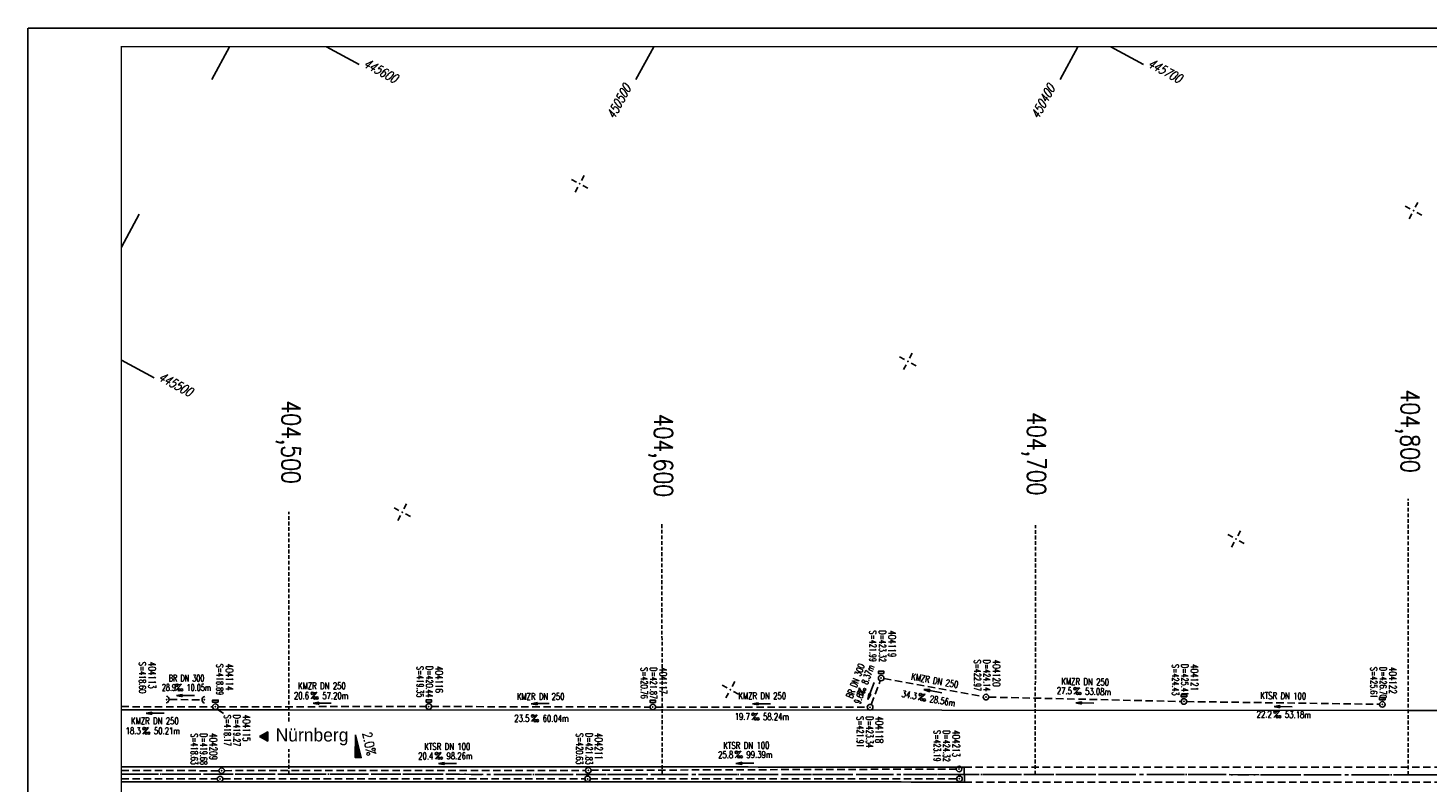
# Model space of a CAD drawing. Extents: x 0 to 1135, y 0 to 420.
# Tile 2 of 31: x 0 to 375, y 218 to 420. Entities that reach past the tile are written whole.
import ezdxf
from ezdxf.enums import TextEntityAlignment as Align

# ---------------------------------------------------------------- set-up
doc = ezdxf.new("R2010")
doc.units = 0
doc.header["$LTSCALE"] = 2
doc.header["$MEASUREMENT"] = 0
for name, pattern in [('ACHSE', [5.5, 4, -0.5, 0.5, -0.5]), ('AUSGEZOGEN', [0]), ('GESTRICH-X2', [1.5, 1, -0.5]), ('GESTRICHELT', [0.75, 0.5, -0.25]), ('STRICHPT-X3', [3, 1.5, -0.75, 0, -0.75])]:
    doc.linetypes.add(name, pattern=pattern)
doc.layers.get('0').update_dxf_attribs({"linetype": 'AUSGEZOGEN'})
for name, color, linetype in [('ACHSE', 250, 'STRICHPT-X3'), ('ACHSETOP', 250, 'ACHSE'), ('FBR', 8, 'CONTINUOUS'), ('GEF', 7, 'AUSGEZOGEN'), ('HEKTOM', 250, 'GESTRICHELT'), ('KANAL', 7, 'GESTRICH-X2'), ('MS-UEBERFAHRT', 8, 'GESTRICH-X2'), ('NETZ', 250, 'CONTINUOUS'), ('PFEIL', 7, 'CONTINUOUS'), ('RAHMEN', 250, 'AUSGEZOGEN'), ('RICHTG', 250, 'CONTINUOUS'), ('SCHACHTNR', 6, 'CONTINUOUS'), ('SCHSYMBOL', 7, 'CONTINUOUS'), ('TEXTO', 4, 'CONTINUOUS'), ('TEXTU', 4, 'CONTINUOUS')]:
    doc.layers.add(name, color=color, linetype=linetype)
doc.styles.add('ROMANS', font='romans.shx', dxfattribs={"width": 0.8})
doc.styles.add('UNIR-O', font='unir_o.shx')

# ---------------------------------------------------------------- blocks, each defined once
blk = doc.blocks.new('IKR')
at = {"color": 0}
for p, q in [((-2.5, 0), (-1, 0)), ((0, 1), (0, 2.5)), ((1, 0), (2.5, 0)), ((0, -2.5), (0, -1))]:
    blk.add_line(p, q, dxfattribs=at)
blk.add_circle((0, 0), 0.05, dxfattribs=at)
blk.add_point((0, 0), dxfattribs=at)
blk = doc.blocks.new('PROM')
blk.add_line((1.57, 1.82), (0.02, 0.02))
for centre, radius in [((0.32, 1.51), 0.317), ((0.94, 0.29), 0.283), ((1.64, 0.29), 0.283)]:
    blk.add_circle(centre, radius)
blk.add_arc((0.99, 2.68), 1.03, 239.1414, 303.3549)
blk = doc.blocks.new('PFEIL2')
at = {"color": 0}
for p, q in [((0.88, 0), (-2.4, -0.01)), ((0.88, -0.27), (0.88, 0.28)), ((0.88, 0.28), (2.43, 0.01)), ((0.91, 0.27), (0.88, 0.26)), ((0.97, 0.26), (0.88, 0.25)), ((1.02, 0.25), (0.88, 0.23)), ((1.07, 0.24), (0.88, 0.21)), ((1.13, 0.23), (0.88, 0.19)), ((1.18, 0.22), (0.88, 0.17)), ((1.24, 0.21), (0.88, 0.15)), ((1.29, 0.21), (0.88, 0.14)), ((1.34, 0.2), (0.88, 0.12)), ((1.4, 0.19), (0.88, 0.1)), ((1.45, 0.18), (0.88, 0.08)), ((1.51, 0.17), (0.88, 0.06)), ((1.56, 0.16), (0.88, 0.04)), ((1.61, 0.15), (0.88, 0.02)), ((1.67, 0.14), (0.88, 0.01)), ((1.72, 0.13), (0.88, -0.01)), ((1.78, 0.12), (0.88, -0.03)), ((1.83, 0.11), (0.88, -0.05)), ((1.88, 0.1), (0.88, -0.07)), ((1.94, 0.09), (0.88, -0.09)), ((2.05, 0.08), (0.88, -0.12)), ((1.99, 0.08), (0.88, -0.11)), ((2.1, 0.07), (0.88, -0.14)), ((2.15, 0.06), (0.88, -0.16)), ((2.21, 0.05), (0.88, -0.18)), ((2.26, 0.04), (0.88, -0.2)), ((2.32, 0.03), (0.88, -0.22)), ((2.37, 0.02), (0.88, -0.23)), ((2.42, 0.01), (0.88, -0.25)), ((2.43, 0.01), (0.88, -0.27))]:
    blk.add_line(p, q, dxfattribs=at)
blk = doc.blocks.new('40')
at = {"color": 0}
blk.add_arc((0.02, 0.31), 0.91, 192.5363, 347.4637, dxfattribs=at)
blk.add_point((0, 0), dxfattribs=at)
blk = doc.blocks.new('GST')
at = {"color": 0}
blk.add_circle((0, 0), 0.75, dxfattribs=at)
blk.add_point((0, 0), dxfattribs=at)
blk = doc.blocks.new('13')
blk.add_lwpolyline([(0.76, 1.22), (-0.75, 1.22), (-0.75, 1.8), (0.76, 1.8)], close=True)
at = {"rotation": 180}
blk.add_blockref('GST', (0, 0), dxfattribs=at)
blk = doc.blocks.new('10')
blk.add_blockref('GST', (0, 0))
blk = doc.blocks.new('RPFEIL')
at = {"color": 0}
for p, q in [((0, 0), (-1.25, -2.17)), ((-1.25, -2.17), (1.25, -2.17)), ((-1.15, -2.17), (-1.15, -1.99)), ((-1.05, -2.17), (-1.05, -1.82)), ((-0.95, -2.17), (-0.95, -1.65)), ((-0.85, -2.17), (-0.85, -1.47)), ((-0.75, -2.17), (-0.75, -1.3)), ((-0.65, -2.17), (-0.65, -1.13)), ((-0.55, -2.17), (-0.55, -0.95)), ((-0.45, -2.17), (-0.45, -0.78)), ((-0.35, -2.17), (-0.35, -0.61)), ((-0.25, -2.17), (-0.25, -0.43)), ((-0.15, -2.17), (-0.15, -0.26)), ((-0.05, -2.17), (-0.05, -0.09)), ((1.25, -2.17), (0, 0)), ((0.05, -2.17), (0.05, -0.09)), ((0.15, -2.17), (0.15, -0.26)), ((0.25, -2.17), (0.25, -0.43)), ((0.35, -2.17), (0.35, -0.61)), ((0.45, -2.17), (0.45, -0.78)), ((0.55, -2.17), (0.55, -0.95)), ((0.65, -2.17), (0.65, -1.13)), ((0.75, -2.17), (0.75, -1.3)), ((0.85, -2.17), (0.85, -1.47)), ((0.95, -2.17), (0.95, -1.65)), ((1.05, -2.17), (1.05, -1.82)), ((1.15, -2.17), (1.15, -1.99))]:
    blk.add_line(p, q, dxfattribs=at)
blk = doc.blocks.new('*X13')
at = {"color": 0}
for p, q in [((725.83, 193.84), (727.44, 195.45)), ((725.83, 193.85), (727.43, 195.45)), ((725.83, 193.86), (727.42, 195.45)), ((725.83, 193.87), (727.41, 195.45)), ((725.83, 193.88), (727.4, 195.45)), ((725.83, 193.89), (727.39, 195.45)), ((725.83, 193.9), (727.38, 195.45)), ((725.83, 193.91), (727.37, 195.45)), ((725.83, 193.91), (727.37, 195.45)), ((725.83, 193.92), (727.36, 195.45)), ((725.83, 193.93), (727.35, 195.45)), ((725.83, 193.94), (727.34, 195.45)), ((725.83, 193.95), (727.33, 195.45)), ((725.83, 193.96), (727.32, 195.45)), ((725.83, 193.97), (727.31, 195.45)), ((725.83, 193.98), (727.3, 195.45)), ((725.83, 193.99), (727.29, 195.45)), ((725.83, 193.99), (727.29, 195.45)), ((725.83, 194), (727.28, 195.45)), ((725.83, 194.01), (727.27, 195.45)), ((725.83, 194.02), (727.26, 195.45)), ((725.83, 194.03), (727.25, 195.45)), ((725.83, 194.04), (727.24, 195.45)), ((725.83, 194.05), (727.23, 195.45)), ((725.83, 194.06), (727.22, 195.45)), ((725.83, 194.06), (727.21, 195.45)), ((725.83, 194.07), (727.21, 195.45)), ((725.83, 194.08), (727.2, 195.45)), ((725.83, 194.09), (727.19, 195.45)), ((725.83, 194.1), (727.18, 195.45)), ((725.83, 194.11), (727.17, 195.45)), ((725.83, 194.12), (727.16, 195.45)), ((725.83, 194.13), (727.15, 195.45)), ((725.83, 194.14), (727.14, 195.45)), ((725.83, 194.14), (727.14, 195.45)), ((725.83, 194.15), (727.13, 195.45)), ((725.83, 194.16), (727.12, 195.45)), ((725.83, 194.17), (727.11, 195.45)), ((725.83, 194.18), (727.1, 195.45)), ((725.83, 194.19), (727.09, 195.45)), ((725.83, 194.2), (727.08, 195.45)), ((725.83, 194.21), (727.07, 195.45)), ((725.83, 194.21), (727.06, 195.45)), ((725.83, 194.22), (727.06, 195.45)), ((725.83, 194.23), (727.05, 195.45)), ((725.83, 194.24), (727.04, 195.45)), ((725.83, 194.25), (727.03, 195.45)), ((725.83, 194.26), (727.02, 195.45)), ((725.83, 194.27), (727.01, 195.45)), ((725.83, 194.28), (727, 195.45)), ((725.83, 194.29), (726.99, 195.45)), ((725.83, 194.29), (726.99, 195.45)), ((725.83, 194.3), (726.98, 195.45)), ((725.83, 194.31), (726.97, 195.45)), ((725.83, 194.32), (726.96, 195.45)), ((725.83, 194.33), (726.95, 195.45)), ((725.83, 194.34), (726.94, 195.45)), ((725.83, 194.35), (726.93, 195.45)), ((725.83, 194.36), (726.92, 195.45)), ((725.83, 194.37), (726.91, 195.45)), ((725.83, 194.37), (726.91, 195.45)), ((725.83, 194.38), (726.9, 195.45)), ((725.83, 194.39), (726.89, 195.45)), ((725.83, 194.4), (726.88, 195.45)), ((725.83, 194.41), (726.87, 195.45)), ((725.83, 194.42), (726.86, 195.45)), ((725.83, 194.43), (726.85, 195.45)), ((725.83, 194.44), (726.84, 195.45)), ((725.83, 194.44), (726.83, 195.45)), ((725.83, 194.45), (726.83, 195.45)), ((725.83, 194.46), (726.82, 195.45)), ((725.83, 194.47), (726.81, 195.45)), ((725.83, 194.48), (726.8, 195.45)), ((725.83, 194.49), (726.79, 195.45)), ((725.83, 194.5), (726.78, 195.45)), ((725.83, 194.51), (726.77, 195.45)), ((725.83, 194.52), (726.76, 195.45)), ((725.83, 194.52), (726.76, 195.45)), ((725.83, 194.53), (726.75, 195.45)), ((725.83, 194.54), (726.74, 195.45)), ((725.83, 194.55), (726.73, 195.45)), ((725.83, 194.56), (726.72, 195.45)), ((725.83, 194.57), (726.71, 195.45)), ((725.83, 194.58), (726.7, 195.45)), ((725.83, 194.59), (726.69, 195.45)), ((725.83, 194.59), (726.68, 195.45)), ((725.83, 194.6), (726.68, 195.45)), ((725.83, 194.61), (726.67, 195.45)), ((725.83, 194.62), (726.66, 195.45)), ((725.83, 194.63), (726.65, 195.45)), ((725.83, 194.64), (726.64, 195.45)), ((725.83, 194.65), (726.63, 195.45)), ((725.83, 194.66), (726.62, 195.45)), ((725.83, 194.67), (726.61, 195.45)), ((725.83, 194.67), (726.61, 195.45)), ((725.83, 194.68), (726.6, 195.45)), ((725.83, 194.69), (726.59, 195.45)), ((725.83, 194.7), (726.58, 195.45)), ((725.83, 194.71), (726.57, 195.45)), ((725.83, 194.72), (726.56, 195.45)), ((725.83, 194.73), (726.55, 195.45)), ((725.83, 194.74), (726.54, 195.45)), ((725.83, 194.75), (726.53, 195.45)), ((725.83, 194.75), (726.53, 195.45)), ((725.83, 194.76), (726.52, 195.45)), ((725.83, 194.77), (726.51, 195.45)), ((725.83, 194.78), (726.5, 195.45)), ((725.83, 194.79), (726.49, 195.45)), ((725.83, 194.8), (726.48, 195.45)), ((725.83, 194.81), (726.47, 195.45)), ((725.83, 194.82), (726.46, 195.45)), ((725.83, 194.82), (726.45, 195.45)), ((725.83, 194.83), (726.45, 195.45)), ((725.83, 194.84), (726.44, 195.45)), ((725.83, 194.85), (726.43, 195.45)), ((725.83, 194.86), (726.42, 195.45)), ((725.83, 194.87), (726.41, 195.45)), ((725.83, 194.88), (726.4, 195.45)), ((725.83, 194.89), (726.39, 195.45)), ((725.83, 194.9), (726.38, 195.45)), ((725.83, 194.9), (726.38, 195.45)), ((725.83, 194.91), (726.37, 195.45)), ((725.83, 194.92), (726.36, 195.45)), ((725.83, 194.93), (726.35, 195.45)), ((725.83, 194.94), (726.34, 195.45)), ((725.83, 194.95), (726.33, 195.45)), ((725.83, 194.96), (726.32, 195.45)), ((725.83, 194.97), (726.31, 195.45)), ((725.83, 194.98), (726.3, 195.45)), ((725.83, 194.98), (726.3, 195.45)), ((725.83, 194.99), (726.29, 195.45)), ((725.83, 195), (726.28, 195.45)), ((725.83, 195.01), (726.27, 195.45)), ((725.83, 195.02), (726.26, 195.45)), ((725.83, 195.03), (726.25, 195.45)), ((725.83, 195.04), (726.24, 195.45)), ((725.83, 195.05), (726.23, 195.45)), ((725.83, 195.05), (726.22, 195.45)), ((725.83, 195.06), (726.22, 195.45)), ((725.83, 195.07), (726.21, 195.45)), ((725.83, 195.08), (726.2, 195.45)), ((725.83, 195.09), (726.19, 195.45)), ((725.83, 195.1), (726.18, 195.45)), ((725.83, 195.11), (726.17, 195.45)), ((725.83, 195.12), (726.16, 195.45)), ((725.83, 195.13), (726.15, 195.45)), ((725.83, 195.13), (726.15, 195.45)), ((725.83, 195.14), (726.14, 195.45)), ((725.83, 195.15), (726.13, 195.45)), ((725.83, 195.16), (726.12, 195.45)), ((725.83, 195.17), (726.11, 195.45)), ((725.83, 195.18), (726.1, 195.45)), ((725.83, 195.19), (726.09, 195.45)), ((725.83, 195.2), (726.08, 195.45)), ((725.83, 195.2), (726.07, 195.45)), ((725.83, 195.21), (726.07, 195.45)), ((725.83, 195.22), (726.06, 195.45)), ((725.83, 195.23), (726.05, 195.45)), ((725.83, 195.24), (726.04, 195.45)), ((725.83, 195.25), (726.03, 195.45)), ((725.83, 195.26), (726.02, 195.45)), ((725.83, 195.27), (726.01, 195.45)), ((725.83, 195.28), (726, 195.45)), ((725.83, 195.28), (726, 195.45)), ((725.83, 195.29), (725.99, 195.45)), ((725.83, 195.3), (725.98, 195.45)), ((725.83, 195.31), (725.97, 195.45)), ((725.83, 195.32), (725.96, 195.45)), ((725.83, 195.33), (725.95, 195.45)), ((725.83, 195.34), (725.94, 195.45)), ((725.83, 195.35), (725.93, 195.45)), ((725.83, 195.36), (725.92, 195.45)), ((725.83, 195.36), (725.92, 195.45)), ((725.83, 195.37), (725.91, 195.45)), ((725.83, 195.38), (725.9, 195.45)), ((725.83, 195.39), (725.89, 195.45)), ((725.83, 195.4), (725.88, 195.45)), ((725.83, 195.41), (725.87, 195.45)), ((725.83, 195.42), (725.86, 195.45)), ((725.83, 195.43), (725.85, 195.45)), ((725.83, 195.43), (725.84, 195.45)), ((725.83, 195.44), (725.84, 195.45)), ((725.83, 193.83), (727.43, 195.43)), ((725.83, 193.82), (727.43, 195.42)), ((725.83, 193.81), (727.43, 195.41)), ((725.83, 193.8), (727.42, 195.4)), ((725.83, 193.79), (727.42, 195.38)), ((725.83, 193.78), (727.42, 195.37)), ((725.83, 193.77), (727.41, 195.36)), ((725.83, 193.76), (727.41, 195.35)), ((725.83, 193.76), (727.41, 195.34)), ((725.83, 193.75), (727.4, 195.32)), ((725.83, 193.74), (727.4, 195.31)), ((725.83, 193.73), (727.4, 195.3)), ((725.83, 193.72), (727.4, 195.29)), ((725.83, 193.71), (727.39, 195.28)), ((725.83, 193.7), (727.39, 195.26)), ((725.83, 193.69), (727.39, 195.25)), ((725.83, 193.68), (727.38, 195.24)), ((725.83, 193.68), (727.38, 195.23)), ((725.83, 193.67), (727.38, 195.22)), ((725.83, 193.66), (727.37, 195.2)), ((725.83, 193.65), (727.37, 195.19)), ((725.83, 193.64), (727.37, 195.18)), ((725.83, 193.63), (727.36, 195.17)), ((725.83, 193.62), (727.36, 195.16)), ((725.83, 193.61), (727.36, 195.14)), ((725.83, 193.61), (727.35, 195.13)), ((725.83, 193.6), (727.35, 195.12)), ((725.83, 193.59), (727.35, 195.11)), ((725.83, 193.58), (727.34, 195.1)), ((725.83, 193.57), (727.34, 195.08)), ((725.83, 193.56), (727.34, 195.07)), ((725.83, 193.55), (727.34, 195.06)), ((725.83, 193.54), (727.33, 195.05)), ((725.83, 193.53), (727.33, 195.04)), ((725.83, 193.53), (727.33, 195.02)), ((725.83, 193.52), (727.32, 195.01)), ((725.83, 193.51), (727.32, 195)), ((725.83, 193.5), (727.32, 194.99)), ((725.83, 193.49), (727.31, 194.98)), ((725.83, 193.48), (727.31, 194.96)), ((725.83, 193.47), (727.31, 194.95)), ((725.83, 193.46), (727.3, 194.94)), ((725.83, 193.45), (727.3, 194.93)), ((725.83, 193.45), (727.3, 194.92)), ((725.83, 193.44), (727.29, 194.91)), ((725.83, 193.43), (727.29, 194.89)), ((725.83, 193.42), (727.29, 194.88)), ((725.83, 193.41), (727.29, 194.87)), ((725.83, 193.4), (727.28, 194.86)), ((725.83, 193.39), (727.28, 194.85)), ((725.83, 193.38), (727.28, 194.83)), ((725.83, 193.38), (727.27, 194.82)), ((725.83, 193.37), (727.27, 194.81)), ((725.83, 193.36), (727.27, 194.8)), ((725.83, 193.35), (727.26, 194.79)), ((725.83, 193.34), (727.26, 194.77)), ((725.83, 193.33), (727.26, 194.76)), ((725.83, 193.32), (727.25, 194.75)), ((725.83, 193.31), (727.25, 194.74)), ((725.83, 193.3), (727.25, 194.73)), ((725.83, 193.3), (727.24, 194.71)), ((725.83, 193.29), (727.24, 194.7)), ((725.83, 193.28), (727.24, 194.69)), ((725.83, 193.27), (727.23, 194.68)), ((725.83, 193.26), (727.23, 194.67)), ((725.83, 193.25), (727.23, 194.65)), ((725.83, 193.24), (727.23, 194.64)), ((725.83, 193.23), (727.22, 194.63)), ((725.83, 193.22), (727.22, 194.62)), ((725.83, 193.22), (727.22, 194.61)), ((725.83, 193.21), (727.21, 194.59)), ((725.83, 193.2), (727.21, 194.58)), ((725.83, 193.19), (727.21, 194.57)), ((725.83, 193.18), (727.2, 194.56)), ((725.83, 193.17), (727.2, 194.55)), ((725.83, 193.16), (727.2, 194.53)), ((725.83, 193.15), (727.19, 194.52)), ((725.83, 193.15), (727.19, 194.51)), ((725.83, 193.14), (727.19, 194.5)), ((725.83, 193.13), (727.18, 194.49)), ((725.83, 193.12), (727.18, 194.47)), ((725.83, 193.11), (727.18, 194.46)), ((725.83, 193.1), (727.17, 194.45)), ((725.83, 193.09), (727.17, 194.44)), ((725.83, 193.08), (727.17, 194.43)), ((725.83, 193.07), (727.17, 194.41)), ((725.83, 193.07), (727.16, 194.4)), ((725.83, 193.06), (727.16, 194.39)), ((725.83, 193.05), (727.16, 194.38)), ((725.83, 193.04), (727.15, 194.37)), ((725.83, 193.03), (727.15, 194.35)), ((725.83, 193.02), (727.15, 194.34)), ((725.83, 193.01), (727.14, 194.33)), ((725.83, 193), (727.14, 194.32)), ((725.83, 193), (727.14, 194.31)), ((725.83, 192.99), (727.13, 194.29)), ((725.83, 192.98), (727.13, 194.28)), ((725.83, 192.97), (727.13, 194.27)), ((725.83, 192.96), (727.12, 194.26)), ((725.83, 192.95), (727.12, 194.25)), ((725.83, 192.94), (727.12, 194.23)), ((725.83, 192.93), (727.11, 194.22)), ((725.83, 192.92), (727.11, 194.21)), ((725.83, 192.92), (727.11, 194.2)), ((725.83, 192.91), (727.11, 194.19)), ((725.83, 192.9), (727.1, 194.17)), ((725.83, 192.89), (727.1, 194.16)), ((725.83, 192.88), (727.1, 194.15)), ((725.83, 192.87), (727.09, 194.14)), ((725.83, 192.86), (727.09, 194.13)), ((725.83, 192.85), (727.09, 194.11)), ((725.83, 192.84), (727.08, 194.1)), ((725.83, 192.84), (727.08, 194.09)), ((725.83, 192.83), (727.08, 194.08)), ((725.83, 192.82), (727.07, 194.07)), ((725.83, 192.81), (727.07, 194.05)), ((725.83, 192.8), (727.07, 194.04)), ((725.83, 192.79), (727.06, 194.03)), ((725.83, 192.78), (727.06, 194.02)), ((725.83, 192.77), (727.06, 194.01)), ((725.83, 192.77), (727.05, 193.99)), ((725.83, 192.76), (727.05, 193.98)), ((725.83, 192.75), (727.05, 193.97)), ((725.83, 192.74), (727.05, 193.96)), ((725.83, 192.73), (727.04, 193.95)), ((725.83, 192.72), (727.04, 193.93)), ((725.83, 192.71), (727.04, 193.92)), ((725.83, 192.7), (727.03, 193.91)), ((725.83, 192.69), (727.03, 193.9)), ((725.83, 192.69), (727.03, 193.89)), ((725.83, 192.68), (727.02, 193.87)), ((725.83, 192.67), (727.02, 193.86)), ((725.83, 192.66), (727.02, 193.85)), ((725.83, 192.65), (727.01, 193.84)), ((725.83, 192.64), (727.01, 193.83)), ((725.83, 192.63), (727.01, 193.81)), ((725.83, 192.62), (727, 193.8)), ((725.83, 192.62), (727, 193.79)), ((725.83, 192.61), (727, 193.78)), ((725.83, 192.6), (726.99, 193.77)), ((725.83, 192.59), (726.99, 193.75)), ((725.83, 192.58), (726.99, 193.74)), ((725.83, 192.57), (726.99, 193.73)), ((725.83, 192.56), (726.98, 193.72)), ((725.83, 192.55), (726.98, 193.71)), ((725.83, 192.54), (726.98, 193.69)), ((725.83, 192.54), (726.97, 193.68)), ((725.83, 192.53), (726.97, 193.67)), ((725.83, 192.52), (726.97, 193.66)), ((725.83, 192.51), (726.96, 193.65)), ((725.83, 192.5), (726.96, 193.63)), ((725.83, 192.49), (726.96, 193.62)), ((725.83, 192.48), (726.95, 193.61)), ((725.83, 192.47), (726.95, 193.6)), ((725.83, 192.46), (726.95, 193.59)), ((725.83, 192.46), (726.94, 193.57)), ((725.83, 192.45), (726.94, 193.56)), ((725.83, 192.44), (726.94, 193.55)), ((725.83, 192.43), (726.94, 193.54)), ((725.83, 192.42), (726.93, 193.53)), ((725.83, 192.41), (726.93, 193.51)), ((725.83, 192.4), (726.93, 193.5)), ((725.83, 192.39), (726.92, 193.49)), ((725.83, 192.39), (726.92, 193.48)), ((725.83, 192.38), (726.92, 193.47)), ((725.83, 192.37), (726.91, 193.45)), ((725.83, 192.36), (726.91, 193.44)), ((725.83, 192.35), (726.91, 193.43)), ((725.83, 192.34), (726.9, 193.42)), ((725.83, 192.33), (726.9, 193.41)), ((725.83, 192.32), (726.9, 193.39)), ((725.83, 192.31), (726.89, 193.38)), ((725.83, 192.31), (726.89, 193.37)), ((725.83, 192.3), (726.89, 193.36)), ((725.83, 192.29), (726.88, 193.35)), ((725.83, 192.28), (726.88, 193.33)), ((725.83, 192.27), (726.88, 193.32)), ((725.83, 192.26), (726.88, 193.31)), ((725.83, 192.25), (726.87, 193.3)), ((725.83, 192.24), (726.87, 193.29)), ((725.83, 192.24), (726.87, 193.27)), ((725.83, 192.23), (726.86, 193.26)), ((725.83, 192.22), (726.86, 193.25)), ((725.83, 192.21), (726.86, 193.24)), ((725.83, 192.2), (726.85, 193.23)), ((725.83, 192.19), (726.85, 193.21)), ((725.83, 192.18), (726.85, 193.2)), ((725.83, 192.17), (726.84, 193.19)), ((725.83, 192.16), (726.84, 193.18)), ((725.83, 192.16), (726.84, 193.17)), ((725.83, 192.15), (726.83, 193.15)), ((725.83, 192.14), (726.83, 193.14)), ((725.83, 192.13), (726.83, 193.13)), ((725.83, 192.12), (726.82, 193.12)), ((725.83, 192.11), (726.82, 193.11)), ((725.83, 192.1), (726.82, 193.09)), ((725.83, 192.09), (726.82, 193.08)), ((725.83, 192.08), (726.81, 193.07)), ((725.83, 192.08), (726.81, 193.06)), ((725.83, 192.07), (726.81, 193.05)), ((725.83, 192.06), (726.8, 193.03)), ((725.83, 192.05), (726.8, 193.02)), ((725.83, 192.04), (726.8, 193.01)), ((725.83, 192.03), (726.79, 193)), ((725.83, 192.02), (726.79, 192.99)), ((725.83, 192.01), (726.79, 192.97)), ((725.83, 192.01), (726.78, 192.96)), ((725.83, 192), (726.78, 192.95)), ((725.83, 191.99), (726.78, 192.94)), ((725.83, 191.98), (726.77, 192.93)), ((725.83, 191.97), (726.77, 192.91)), ((725.83, 191.96), (726.77, 192.9)), ((725.83, 191.95), (726.76, 192.89)), ((725.83, 191.94), (726.76, 192.88)), ((725.83, 191.93), (726.76, 192.87)), ((725.83, 191.93), (726.76, 192.85)), ((725.83, 191.92), (726.75, 192.84)), ((725.83, 191.91), (726.75, 192.83)), ((725.83, 191.9), (726.75, 192.82)), ((725.83, 191.89), (726.74, 192.81)), ((725.83, 191.88), (726.74, 192.79)), ((725.83, 191.87), (726.74, 192.78)), ((725.83, 191.86), (726.73, 192.77)), ((725.83, 191.85), (726.73, 192.76)), ((725.83, 191.85), (726.73, 192.75)), ((725.83, 191.84), (726.72, 192.73)), ((725.83, 191.83), (726.72, 192.72)), ((725.83, 191.82), (726.72, 192.71)), ((725.83, 191.81), (726.71, 192.7)), ((725.83, 191.8), (726.71, 192.69)), ((725.83, 191.79), (726.71, 192.67)), ((725.83, 191.78), (726.7, 192.66)), ((725.83, 191.78), (726.7, 192.65)), ((725.83, 191.77), (726.7, 192.64)), ((725.83, 191.76), (726.7, 192.63)), ((725.83, 191.75), (726.69, 192.61)), ((725.83, 191.74), (726.69, 192.6)), ((725.83, 191.73), (726.69, 192.59)), ((725.83, 191.72), (726.68, 192.58)), ((725.83, 191.71), (726.68, 192.57)), ((725.83, 191.7), (726.68, 192.55)), ((725.83, 191.7), (726.67, 192.54)), ((725.83, 191.69), (726.67, 192.53)), ((725.83, 191.68), (726.67, 192.52)), ((725.83, 191.67), (726.66, 192.51)), ((725.83, 191.66), (726.66, 192.49)), ((725.83, 191.65), (726.66, 192.48)), ((725.83, 191.64), (726.65, 192.47)), ((725.83, 191.63), (726.65, 192.46)), ((725.83, 191.63), (726.65, 192.45)), ((725.83, 191.62), (726.64, 192.43)), ((725.83, 191.61), (726.64, 192.42)), ((725.83, 191.6), (726.64, 192.41)), ((725.83, 191.59), (726.64, 192.4)), ((725.83, 191.58), (726.63, 192.39)), ((725.83, 191.57), (726.63, 192.37)), ((725.83, 191.56), (726.63, 192.36)), ((725.83, 191.55), (726.62, 192.35)), ((725.83, 191.55), (726.62, 192.34)), ((725.83, 191.54), (726.62, 192.33)), ((725.83, 191.53), (726.61, 192.31)), ((725.83, 191.52), (726.61, 192.3)), ((725.83, 191.51), (726.61, 192.29)), ((725.83, 191.5), (726.6, 192.28)), ((725.83, 191.49), (726.6, 192.27)), ((725.83, 191.48), (726.6, 192.25)), ((725.83, 191.47), (726.59, 192.24)), ((725.83, 191.47), (726.59, 192.23)), ((725.83, 191.46), (726.59, 192.22)), ((725.83, 191.45), (726.59, 192.21)), ((725.83, 191.44), (726.58, 192.19)), ((725.83, 191.43), (726.58, 192.18)), ((725.83, 191.42), (726.58, 192.17)), ((725.83, 191.41), (726.57, 192.16)), ((725.83, 191.4), (726.57, 192.15)), ((725.83, 191.4), (726.57, 192.13)), ((725.83, 191.39), (726.56, 192.12)), ((725.83, 191.38), (726.56, 192.11)), ((725.83, 191.37), (726.56, 192.1)), ((725.83, 191.36), (726.55, 192.09)), ((725.83, 191.35), (726.55, 192.07)), ((725.83, 191.34), (726.55, 192.06)), ((725.83, 191.33), (726.54, 192.05)), ((725.83, 191.32), (726.54, 192.04)), ((725.83, 191.32), (726.54, 192.03)), ((725.83, 191.31), (726.53, 192.01)), ((725.83, 191.3), (726.53, 192)), ((725.83, 191.29), (726.53, 191.99)), ((725.83, 191.28), (726.53, 191.98)), ((725.83, 191.27), (726.52, 191.97)), ((725.83, 191.26), (726.52, 191.95)), ((725.83, 191.25), (726.52, 191.94)), ((725.83, 191.25), (726.51, 191.93)), ((725.83, 191.24), (726.51, 191.92)), ((725.83, 191.23), (726.51, 191.91)), ((725.83, 191.22), (726.5, 191.89)), ((725.83, 191.21), (726.5, 191.88)), ((725.83, 191.2), (726.5, 191.87)), ((725.83, 191.19), (726.49, 191.86)), ((725.83, 191.18), (726.49, 191.85)), ((725.83, 191.17), (726.49, 191.84)), ((725.83, 191.17), (726.48, 191.82)), ((725.83, 191.16), (726.48, 191.81)), ((725.83, 191.15), (726.48, 191.8)), ((725.83, 191.14), (726.47, 191.79)), ((725.83, 191.13), (726.47, 191.78)), ((725.83, 191.12), (726.47, 191.76)), ((725.83, 191.11), (726.47, 191.75)), ((725.83, 191.1), (726.46, 191.74)), ((725.83, 191.09), (726.46, 191.73)), ((725.83, 191.09), (726.46, 191.72)), ((725.83, 191.08), (726.45, 191.7)), ((725.83, 191.07), (726.45, 191.69)), ((725.83, 191.06), (726.45, 191.68)), ((725.83, 191.05), (726.44, 191.67)), ((725.83, 191.04), (726.44, 191.66)), ((725.83, 191.03), (726.44, 191.64)), ((725.83, 191.02), (726.43, 191.63)), ((725.83, 191.02), (726.43, 191.62)), ((725.83, 191.01), (726.43, 191.61)), ((725.83, 191), (726.42, 191.6)), ((725.83, 190.99), (726.42, 191.58)), ((725.83, 190.98), (726.42, 191.57)), ((725.83, 190.97), (726.41, 191.56)), ((725.83, 190.96), (726.41, 191.55)), ((725.83, 190.95), (726.41, 191.54)), ((725.83, 190.94), (726.41, 191.52)), ((725.83, 190.94), (726.4, 191.51)), ((725.83, 190.93), (726.4, 191.5)), ((725.83, 190.92), (726.4, 191.49)), ((725.83, 190.91), (726.39, 191.48)), ((725.83, 190.9), (726.39, 191.46)), ((725.83, 190.89), (726.39, 191.45)), ((725.83, 190.88), (726.38, 191.44)), ((725.83, 190.87), (726.38, 191.43)), ((725.83, 190.87), (726.38, 191.42)), ((725.83, 190.86), (726.37, 191.4)), ((725.83, 190.85), (726.37, 191.39)), ((725.83, 190.84), (726.37, 191.38)), ((725.83, 190.83), (726.36, 191.37)), ((725.83, 190.82), (726.36, 191.36)), ((725.83, 190.81), (726.36, 191.34)), ((725.83, 190.8), (726.35, 191.33)), ((725.83, 190.79), (726.35, 191.32)), ((725.83, 190.79), (726.35, 191.31)), ((725.83, 190.78), (726.35, 191.3)), ((725.83, 190.77), (726.34, 191.28)), ((725.83, 190.76), (726.34, 191.27)), ((725.83, 190.75), (726.34, 191.26)), ((725.83, 190.74), (726.33, 191.25)), ((725.83, 190.73), (726.33, 191.24)), ((725.83, 190.72), (726.33, 191.22)), ((725.83, 190.71), (726.32, 191.21)), ((725.83, 190.71), (726.32, 191.2)), ((725.83, 190.7), (726.32, 191.19)), ((725.83, 190.69), (726.31, 191.18)), ((725.83, 190.68), (726.31, 191.16)), ((725.83, 190.67), (726.31, 191.15)), ((725.83, 190.66), (726.3, 191.14)), ((725.83, 190.65), (726.3, 191.13)), ((725.83, 190.64), (726.3, 191.12)), ((725.83, 190.64), (726.29, 191.1)), ((725.83, 190.63), (726.29, 191.09)), ((725.83, 190.62), (726.29, 191.08)), ((725.83, 190.61), (726.29, 191.07)), ((725.83, 190.6), (726.28, 191.06)), ((725.83, 190.59), (726.28, 191.04)), ((725.83, 190.58), (726.28, 191.03)), ((725.83, 190.57), (726.27, 191.02)), ((725.83, 190.56), (726.27, 191.01)), ((725.83, 190.56), (726.27, 191)), ((725.83, 190.55), (726.26, 190.98)), ((725.83, 190.54), (726.26, 190.97)), ((725.83, 190.53), (726.26, 190.96)), ((725.83, 190.52), (726.25, 190.95)), ((725.83, 190.51), (726.25, 190.94)), ((725.83, 190.5), (726.25, 190.92)), ((725.83, 190.49), (726.24, 190.91)), ((725.83, 190.48), (726.24, 190.9)), ((725.83, 190.48), (726.24, 190.89)), ((725.83, 190.47), (726.24, 190.88)), ((725.83, 190.46), (726.23, 190.86)), ((725.83, 190.45), (726.23, 190.85)), ((725.83, 190.44), (726.23, 190.84)), ((725.83, 190.43), (726.22, 190.83)), ((725.83, 190.42), (726.22, 190.82)), ((725.83, 190.41), (726.22, 190.8)), ((725.83, 190.41), (726.21, 190.79)), ((725.83, 190.4), (726.21, 190.78)), ((725.83, 190.39), (726.21, 190.77)), ((725.83, 190.38), (726.2, 190.76)), ((725.83, 190.37), (726.2, 190.74)), ((725.83, 190.36), (726.2, 190.73)), ((725.83, 190.35), (726.19, 190.72)), ((725.83, 190.34), (726.19, 190.71)), ((725.83, 190.33), (726.19, 190.7)), ((725.83, 190.33), (726.18, 190.68)), ((725.83, 190.32), (726.18, 190.67)), ((725.83, 190.31), (726.18, 190.66)), ((725.83, 190.3), (726.18, 190.65)), ((725.83, 190.29), (726.17, 190.64)), ((725.83, 190.28), (726.17, 190.62)), ((725.83, 190.27), (726.17, 190.61)), ((725.83, 190.26), (726.16, 190.6)), ((725.83, 190.26), (726.16, 190.59)), ((725.83, 190.25), (726.16, 190.58)), ((725.83, 190.24), (726.15, 190.56)), ((725.83, 190.23), (726.15, 190.55)), ((725.83, 190.22), (726.15, 190.54)), ((725.83, 190.21), (726.14, 190.53)), ((725.83, 190.2), (726.14, 190.52)), ((725.83, 190.19), (726.14, 190.5)), ((725.83, 190.18), (726.13, 190.49)), ((725.83, 190.18), (726.13, 190.48)), ((725.83, 190.17), (726.13, 190.47)), ((725.83, 190.16), (726.12, 190.46)), ((725.83, 190.15), (726.12, 190.44)), ((725.83, 190.14), (726.12, 190.43)), ((725.83, 190.13), (726.12, 190.42)), ((725.83, 190.12), (726.11, 190.41)), ((725.83, 190.11), (726.11, 190.4)), ((725.83, 190.1), (726.11, 190.38)), ((725.83, 190.1), (726.1, 190.37)), ((725.83, 190.09), (726.1, 190.36)), ((725.83, 190.08), (726.1, 190.35)), ((725.83, 190.07), (726.09, 190.34)), ((725.83, 190.06), (726.09, 190.32)), ((725.83, 190.05), (726.09, 190.31)), ((725.83, 190.04), (726.08, 190.3)), ((725.83, 190.03), (726.08, 190.29)), ((725.83, 190.03), (726.08, 190.28)), ((725.83, 190.02), (726.07, 190.26)), ((725.83, 190.01), (726.07, 190.25)), ((725.83, 190), (726.07, 190.24)), ((725.83, 189.99), (726.06, 190.23)), ((725.83, 189.98), (726.06, 190.22)), ((725.83, 189.97), (726.06, 190.2)), ((725.83, 189.96), (726.06, 190.19)), ((725.83, 189.95), (726.05, 190.18)), ((725.83, 189.95), (726.05, 190.17)), ((725.83, 189.94), (726.05, 190.16)), ((725.83, 189.93), (726.04, 190.14)), ((725.83, 189.92), (726.04, 190.13)), ((725.83, 189.91), (726.04, 190.12)), ((725.83, 189.9), (726.03, 190.11)), ((725.83, 189.89), (726.03, 190.1)), ((725.83, 189.88), (726.03, 190.08)), ((725.83, 189.88), (726.02, 190.07)), ((725.83, 189.87), (726.02, 190.06)), ((725.83, 189.86), (726.02, 190.05)), ((725.83, 189.85), (726.01, 190.04)), ((725.83, 189.84), (726.01, 190.02)), ((725.83, 189.83), (726.01, 190.01)), ((725.83, 189.82), (726, 190)), ((725.83, 189.81), (726, 189.99)), ((725.83, 189.8), (726, 189.98)), ((725.83, 189.8), (726, 189.96)), ((725.83, 189.79), (725.99, 189.95)), ((725.83, 189.78), (725.99, 189.94)), ((725.83, 189.77), (725.99, 189.93)), ((725.83, 189.76), (725.98, 189.92)), ((725.83, 189.75), (725.98, 189.9)), ((725.83, 189.74), (725.98, 189.89)), ((725.83, 189.73), (725.97, 189.88)), ((725.83, 189.72), (725.97, 189.87)), ((725.83, 189.72), (725.97, 189.86)), ((725.83, 189.71), (725.96, 189.84)), ((725.83, 189.7), (725.96, 189.83)), ((725.83, 189.69), (725.96, 189.82)), ((725.83, 189.68), (725.95, 189.81)), ((725.83, 189.67), (725.95, 189.8)), ((725.83, 189.66), (725.95, 189.78)), ((725.83, 189.65), (725.94, 189.77)), ((725.83, 189.65), (725.94, 189.76)), ((725.83, 189.64), (725.94, 189.75)), ((725.83, 189.63), (725.94, 189.74)), ((725.83, 189.62), (725.93, 189.72)), ((725.83, 189.61), (725.93, 189.71)), ((725.83, 189.6), (725.93, 189.7)), ((725.83, 189.59), (725.92, 189.69)), ((725.83, 189.58), (725.92, 189.68)), ((725.83, 189.57), (725.92, 189.66)), ((725.83, 189.57), (725.91, 189.65)), ((725.83, 189.56), (725.91, 189.64)), ((725.83, 189.55), (725.91, 189.63)), ((725.83, 189.54), (725.9, 189.62)), ((725.83, 189.53), (725.9, 189.6)), ((725.83, 189.52), (725.9, 189.59)), ((725.83, 189.51), (725.89, 189.58)), ((725.83, 189.5), (725.89, 189.57)), ((725.83, 189.49), (725.89, 189.56)), ((725.83, 189.49), (725.89, 189.54)), ((725.83, 189.48), (725.88, 189.53)), ((725.83, 189.47), (725.88, 189.52)), ((725.83, 189.46), (725.88, 189.51)), ((725.83, 189.45), (725.87, 189.5)), ((725.83, 189.44), (725.87, 189.48)), ((725.83, 189.43), (725.87, 189.47)), ((725.83, 189.42), (725.86, 189.46)), ((725.83, 189.42), (725.86, 189.45)), ((725.83, 189.41), (725.86, 189.44)), ((725.83, 189.4), (725.85, 189.42)), ((725.83, 189.39), (725.85, 189.41)), ((725.83, 189.38), (725.85, 189.4)), ((725.83, 189.37), (725.84, 189.39)), ((725.83, 189.36), (725.84, 189.38)), ((725.83, 189.35), (725.84, 189.36)), ((725.83, 189.34), (725.83, 189.35)), ((725.83, 189.34), (725.83, 189.34))]:
    blk.add_line(p, q, dxfattribs=at)
blk = doc.blocks.new('GEF')
at = {"color": 0}
for p, q in [((0.01, 0.02), (0.01, 6.15)), ((1.62, 6.15), (0.01, 0.02)), ((0.01, 6.15), (1.62, 6.15))]:
    blk.add_line(p, q, dxfattribs=at)
blk.add_blockref('*X13', (-725.82, -189.3), dxfattribs=at)

msp = doc.modelspace()

# ---------------------------------------------------------------- linework, layer by layer
at = {"layer": 'ACHSE'}
msp.add_lwpolyline([(25, 220.12), (69.96, 220.11), (244.96, 220.03), (369.96, 219.98), (544.96, 219.9), (744.96, 219.82), (869.96, 219.76), (950, 219.73)], dxfattribs=at)
at = {"layer": 'ACHSETOP'}
msp.add_lwpolyline([(25, 220.12), (69.96, 220.11), (244.96, 220.03), (369.96, 219.98), (544.96, 219.9), (744.96, 219.82), (869.96, 219.76), (950, 219.73)], dxfattribs=at)
at = {"layer": 'FBR'}
msp.add_line((250.96, 222.03), (251.02, 218.03), dxfattribs=at)
msp.add_lwpolyline([(25, 237.37), (69.96, 237.36), (244.96, 237.28), (369.96, 237.23), (390.39, 237.22)], dxfattribs=at)
for points in [[(25, 222.12), (69.96, 222.11, -0.000001), (157.46, 222.07, 0.000002), (244.96, 222.03, 0), (250.96, 222.03, -0.000002)], [(25, 218.12), (69.96, 218.11, -0.000001), (157.46, 218.07, 0.000002), (244.96, 218.03, 0), (251.02, 218.03, -0.000002)]]:
    msp.add_lwpolyline(points, format="xyb", dxfattribs=at)
at = {"layer": 'HEKTOM'}
for p, q in [((369.96, 219.98), (369.92, 293.92)), ((69.94, 234.28), (69.95, 290.38)), ((169.96, 220.06), (169.91, 287.26)), ((269.95, 220.02), (270.08, 286.8)), ((69.94, 220.1), (69.94, 226.87))]:
    msp.add_line(p, q, dxfattribs=at)
at = {"layer": 'KANAL'}
for p, q in [((225.97, 238.76), (228.41, 245.18)), ((229.4, 245.75), (256.05, 240.9)), ((257.54, 240.77), (309.1, 239.6)), ((25, 238.22), (49.48, 238.17)), ((37.95, 240.11), (46.52, 240.06)), ((50.97, 238.18), (106.68, 238.25)), ((108.16, 238.24), (166.72, 238.12)), ((168.22, 238.12), (224.96, 238.07)), ((310.58, 239.58), (362.26, 238.85)), ((150.91, 221.16), (248.8, 221.51)), ((25, 221.11), (51.17, 221.06)), ((25, 218.92), (50.74, 218.84)), ((52.24, 218.85), (149.24, 218.87)), ((52.66, 221.07), (149.41, 221.15)), ((150.74, 218.87), (248.91, 218.9))]:
    msp.add_line(p, q, dxfattribs=at)
at = {"layer": 'MS-UEBERFAHRT', "flags": 128}
for points in [[(250.96, 222.03, 0.000001), (307.46, 222, -0.000002), (369.96, 221.98), (384.12, 221.97)], [(251.02, 218.03, 0.000001), (307.46, 218, -0.000002), (369.96, 217.98), (384.24, 217.97)]]:
    msp.add_lwpolyline(points, format="xyb", dxfattribs=at)
at = {"layer": 'NETZ'}
for p, q in [((54.03, 414.98), (49.28, 406.18)), ((79.98, 414.98), (88.78, 410.22)), ((167.72, 414.98), (162.96, 406.18)), ((281.41, 414.98), (276.65, 406.18)), ((290.21, 414.98), (299, 410.22)), ((25.02, 361.33), (29.78, 370.12)), ((25.02, 331.02), (33.82, 326.26))]:
    msp.add_line(p, q, dxfattribs=at)
at = {"layer": 'RAHMEN'}
for p, q in [((1135, 420), (0, 420)), ((0, 420), (0, 0))]:
    msp.add_line(p, q, dxfattribs=at)
at = {"layer": 'RAHMEN', "const_width": 0.35}
msp.add_lwpolyline([(25, 5), (1130, 5), (1130, 415), (25, 415), (25, 5)], dxfattribs=at)
at = {"layer": 'SCHACHTNR'}
msp.add_line((50.66, 237.52), (52.4, 236.34), dxfattribs=at)

# ---------------------------------------------------------------- block references
at = {"layer": 'GEF', "xscale": -1, "rotation": 179.4075899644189}
msp.add_blockref('GEF', (87.74, 230.71), dxfattribs=at)
at = {"layer": 'NETZ', "rotation": 151.5965}
for p in [(147.87, 378.27), (371.36, 371.1), (235.83, 330.7), (100.3, 290.31), (323.79, 283.13), (188.26, 242.74)]:
    msp.add_blockref('IKR', p, dxfattribs=at)
at = {"layer": 'PFEIL'}
for p, rotation in [((225.94, 242.43), 249.2269354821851), ((42.19, 241.2), 179.7220354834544), ((242.55, 242.35), 169.7156354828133), ((34.06, 236.45), 179.9250354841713), ((78.83, 239.14), 180.0512354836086), ((137.31, 239.02), 179.8951354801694), ((196.59, 239.01), 179.9270354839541), ((283.29, 239.19), 178.7220354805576), ((336.41, 238.22), 179.1721354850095), ((112.42, 223), 180.0468354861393), ((192.18, 223.04), 180.2141354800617)]:
    msp.add_blockref('PFEIL2', p, dxfattribs=dict(at, rotation=rotation))
at = {"layer": 'RICHTG', "rotation": 89.59767152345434}
msp.add_blockref('RPFEIL', (62.09, 230.23), dxfattribs=at)
at = {"layer": 'SCHSYMBOL'}
for name, p, rotation in [('13', (228.67, 245.88), 359.9754354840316), ('40', (37.21, 240.12), 87.43071818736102), ('40', (47.26, 240.07), 268.5482297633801), ('10', (256.78, 240.78), 359.9754354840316), ('13', (309.84, 239.6), 359.9754354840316), ('13', (363.01, 238.83), 359.9754354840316), ('13', (50.23, 238.19), 359.9754354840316), ('13', (107.43, 238.24), 359.9754354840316), ('13', (167.47, 238.13), 359.9754354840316), ('10', (225.71, 238.06), 359.9754354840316), ('10', (51.91, 221.07), 359.9754354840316), ('10', (150.17, 221.15), 359.9754354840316), ('10', (249.56, 221.52), 359.9754354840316), ('10', (51.49, 218.84), 359.9754354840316), ('10', (149.99, 218.88), 359.9754354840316), ('10', (249.67, 218.89), 359.9754354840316)]:
    msp.add_blockref(name, p, dxfattribs=dict(at, rotation=rotation))
at = {"layer": 'TEXTU'}
for p, rotation in [((39.55, 242.46), 359.7220354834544), ((75.88, 240.25), 0.05123548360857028), ((223.94, 241.17), 69.22693548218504), ((238.57, 240.02), 349.7156354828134), ((280.31, 241.51), 358.7220354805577), ((194.01, 234.64), 359.9270354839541), ((333.87, 235.25), 359.1721354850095), ((30.75, 230.84), 359.9250354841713), ((134.94, 234.19), 359.8951354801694), ((109.17, 224.11), 0.04683548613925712), ((189.56, 224.47), 0.2141354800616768)]:
    msp.add_blockref('PROM', p, dxfattribs=dict(at, rotation=rotation))

# ---------------------------------------------------------------- texts
at = {"layer": 'GEF', "style": 'ROMANS', "width": 0.8}
msp.add_text('2.0%%%', height=2.5, rotation=281.6666, dxfattribs=at).set_placement((89.61, 231.14))
at = {"layer": 'HEKTOM', "style": 'ROMANS', "width": 0.8}
for s, p in [('404,800', (367.97, 323.14)), ('404,500', (68, 320.21)), ('404,600', (167.81, 316.65)), ('404,700', (267.81, 317.07))]:
    msp.add_text(s, height=5, rotation=269.9754, dxfattribs=at).set_placement(p)
at = {"layer": 'NETZ', "style": 'ROMANS', "oblique": 16.6, "width": 0.75}
for s, rotation, p in [('445600', 331.5965, (89.66, 409.75)), ('445700', 331.5965, (299.88, 409.75)), ('450500', 61.5965, (157.14, 395.41)), ('450400', 61.5965, (270.82, 395.41)), ('445500', 331.5965, (34.7, 325.78))]:
    msp.add_text(s, height=2.5, rotation=rotation, dxfattribs=at).set_placement(p)
at = {"layer": 'RICHTG', "style": 'UNIR-O'}
msp.add_text('Nürnberg', height=3.5, rotation=359.9984, dxfattribs=at).set_placement((66.38, 228.89))
at = {"layer": 'SCHACHTNR', "style": 'ROMANS'}
for s, height, width, p in [('S=421.99', 1.8, 0.6, (225.58, 258.61)), ('D=423.32', 1.8, 0.6, (228.11, 258.62)), ('404119', 2, 0.7, (230.6, 258.63)), ('S=418.60', 1.8, 0.6, (29.77, 250.2)), ('404113', 2, 0.7, (32.28, 250.19)), ('S=418.89', 1.8, 0.6, (50.53, 249.71)), ('404114', 2, 0.7, (53.02, 249.71)), ('S=419.35', 1.8, 0.6, (104.19, 249.08)), ('D=420.44', 1.8, 0.6, (106.68, 249.09)), ('404116', 2, 0.7, (109.2, 249.08)), ('S=420.76', 1.8, 0.6, (164.29, 248.75)), ('D=421.87', 1.8, 0.6, (166.78, 248.75)), ('404117', 2, 0.7, (169.27, 248.75)), ('S=422.97', 1.8, 0.6, (253.58, 250.79)), ('D=424.14', 1.8, 0.6, (256.1, 250.78)), ('404120', 2, 0.7, (258.59, 250.79)), ('S=424.43', 1.8, 0.6, (306.65, 249.59)), ('D=425.41', 1.8, 0.6, (309.14, 249.6)), ('404121', 2, 0.7, (311.65, 249.59)), ('S=425.61', 1.8, 0.6, (359.81, 248.84)), ('D=426.70', 1.8, 0.6, (362.33, 248.83)), ('404122', 2, 0.7, (364.82, 248.83)), ('S=418.17', 1.8, 0.6, (52.6, 236.05)), ('D=419.27', 1.8, 0.6, (55.09, 236.05)), ('404115', 2, 0.7, (57.57, 236.05)), ('S=421.91', 1.8, 0.6, (222.18, 235.63)), ('D=423.34', 1.8, 0.6, (224.7, 235.62)), ('404118', 2, 0.7, (227.19, 235.62)), ('S=418.63', 1.8, 0.6, (43.69, 231.05)), ('D=419.68', 1.8, 0.6, (46.19, 231.08)), ('404209', 2, 0.7, (48.68, 231.09)), ('S=420.63', 1.8, 0.6, (146.96, 231.14)), ('D=421.83', 1.8, 0.6, (149.48, 231.13)), ('404211', 2, 0.7, (151.97, 231.14)), ('S=423.19', 1.8, 0.6, (242.76, 231.91)), ('D=424.32', 1.8, 0.6, (245.27, 231.89)), ('404213', 2, 0.7, (247.76, 231.9))]:
    msp.add_text(s, height=height, rotation=269.9754, dxfattribs=dict(at, width=width)).set_placement(p)
at = {"layer": 'TEXTO', "style": 'ROMANS'}
for s, rotation, width, p in [('BR DN 300', 69.2269, 0.6, (222.62, 244.79)), ('BR DN 300', 359.722, 0.6, (42.5, 244.96)), ('KMZR DN 250', 0.0512, 0.75, (78.78, 242.88)), ('KMZR DN 250', 349.7156, 0.75, (242.9, 244.31)), ('KMZR DN 250', 358.722, 0.75, (283.35, 244.01)), ('KMZR DN 250', 359.8951, 0.75, (137.41, 240.04)), ('KMZR DN 250', 359.927, 0.75, (196.81, 240.21)), ('KTSR DN 100', 359.1721, 0.75, (336.42, 240.21)), ('KMZR DN 250', 359.925, 0.75, (34, 233.5)), ('KTSR DN 100', 0.0468, 0.75, (112.39, 226.63)), ('KTSR DN 100', 0.2141, 0.75, (192.55, 226.93))]:
    msp.add_text(s, height=1.8, rotation=rotation, dxfattribs=dict(at, width=width)).set_placement(p, align=Align.CENTER)
at = {"layer": 'TEXTU', "style": 'ROMANS'}
for s, rotation, width, p in [('8.37m', 69.2269, 0.6, (225, 243.99)), ('28.9', 359.722, 0.6, (35.88, 242.48)), ('10.05m', 359.722, 0.6, (42.54, 242.46)), ('20.6', 0.0512, 0.75, (71.3, 240.26)), ('57.20m', 0.0512, 0.75, (78.89, 240.24)), ('9.6', 69.2269, 0.6, (223.03, 238.76)), ('34.3', 349.7156, 0.75, (234.06, 240.85)), ('28.56m', 349.7156, 0.75, (241.53, 239.48)), ('27.5', 358.722, 0.75, (275.74, 241.62)), ('53.08m', 358.722, 0.75, (283.31, 241.43)), ('19.7', 359.927, 0.75, (189.42, 234.66)), ('58.24m', 359.927, 0.75, (197.01, 234.64)), ('22.2', 359.1721, 0.75, (329.3, 235.32)), ('53.18m', 359.1721, 0.75, (336.88, 235.2)), ('18.3', 359.925, 0.75, (26.18, 230.86)), ('50.21m', 359.925, 0.75, (33.75, 230.85)), ('23.5', 359.8951, 0.75, (130.35, 234.19)), ('60.04m', 359.8951, 0.75, (137.94, 234.17)), ('20.4', 0.0468, 0.75, (104.59, 224.1)), ('98.26m', 0.0468, 0.75, (112.17, 224.12)), ('25.8', 0.2141, 0.75, (184.98, 224.44)), ('99.39m', 0.2141, 0.75, (192.56, 224.46))]:
    msp.add_text(s, height=1.8, rotation=rotation, dxfattribs=dict(at, width=width)).set_placement(p)

doc.saveas('drawing.dxf')
